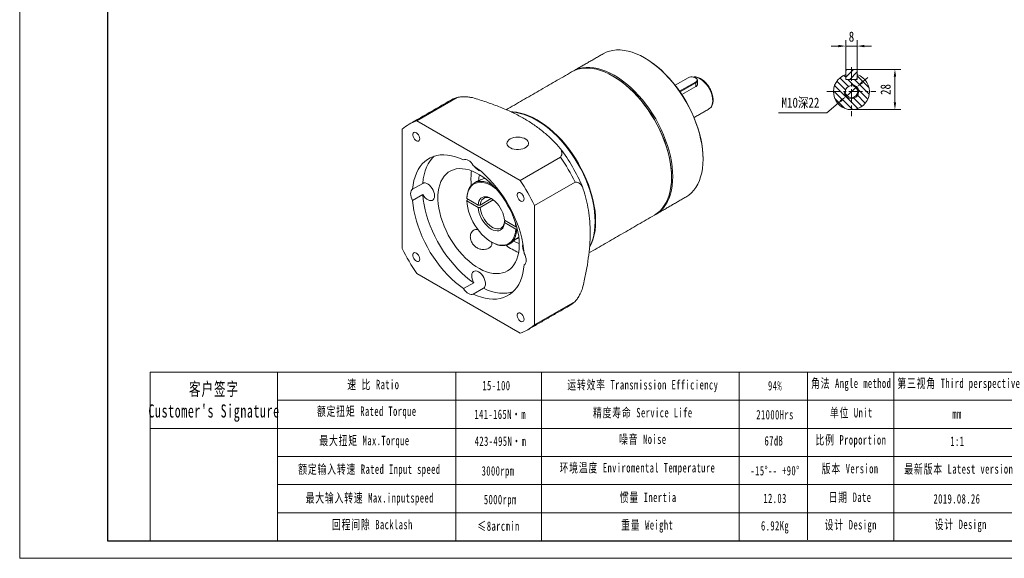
# Model space of a CAD drawing. Header units: millimetres. Extents: x -141 to 886, y -130 to 595.
# Tile 1 of 3: x -141 to 544, y -130 to 244. Entities that reach past the tile are written whole.
import ezdxf

# ---------------------------------------------------------------- set-up
doc = ezdxf.new("R2010")
doc.units = ezdxf.units.MM
doc.header["$LTSCALE"] = 1.5
doc.linetypes.add('CENTER', pattern=[10.16, 6.35, -1.27, 1.27, -1.27])
doc.layers.get('0').update_dxf_attribs({"lineweight": 18})
for name, color, linetype, lineweight in [('3中心线层', 1, 'CENTER', 18), ('5剖面线层', 2, 'Continuous', 18), ('7标注层', 4, 'Continuous', 18), ('SLD-0', 7, 'Continuous', 18)]:
    doc.layers.add(name, color=color, linetype=linetype, lineweight=lineweight)
doc.styles.add('TH_GBDIM', font='txt', dxfattribs={"width": 0.8})
doc.styles.add('标准', font='txt', dxfattribs={"width": 0.667})
doc.dimstyles.new('TH_GBDIM', dxfattribs={"dimscale": 2, "dimtxt": 3.5, "dimasz": 2.5, "dimexe": 2, "dimexo": 0, "dimgap": 1.5, "dimtad": 1, "dimdec": 1, "dimdsep": 46, "dimtxsty": 'TH_GBDIM', "dimcen": 2.5, "dimdle": 5, "dimclrd": 4, "dimclre": 4, "dimclrt": 3, "dimadec": 0, "dimazin": 2, "dimtfac": 0.714286, "dimtdec": 1, "dimtmove": 0, "dimatfit": 3, "dimfxl": 1, "dimtolj": 1, "dimarcsym": 0})

# ---------------------------------------------------------------- blocks, each defined once
blk = doc.blocks.new('*X3')
at = {"layer": '7标注层', "transparency": 16777216}
for points in [[(444.35, 201.34), (445.44, 200.08), (441.11, 197.44)], [(429.22, 188.26), (430.31, 186.99), (433.55, 190.9)]]:
    blk.add_hatch(color=4, dxfattribs=at).paths.add_polyline_path(points, flags=0)
at = {"layer": '7标注层', "color": 4, "transparency": 16777216}
for p, q in [((444.89, 200.71), (448.67, 203.98)), ((441.11, 197.44), (433.55, 190.9)), ((420.28, 179.42), (429.77, 187.62)), ((386.54, 179.42), (420.28, 179.42))]:
    blk.add_line(p, q, dxfattribs=at)
at = {"layer": '7标注层', "color": 3, "transparency": 16777216, "insert": (401.91, 186.19), "char_height": 7, "width": 54.5689, "attachment_point": 5, "style": 'TH_GBDIM'}
blk.add_mtext('M10深22', dxfattribs=at)
blk = doc.blocks.new('*X4')
at = {"layer": '7标注层', "transparency": 16777216}
for points in [[(466.73, 204.67), (468.4, 204.67), (467.57, 209.67)], [(466.73, 186.67), (468.4, 186.67), (467.57, 181.67)]]:
    blk.add_hatch(color=4, dxfattribs=at).paths.add_polyline_path(points, flags=0)
at = {"layer": '7标注层', "color": 4, "transparency": 16777216}
for p, q in [((441.33, 209.67), (471.57, 209.67)), ((467.57, 204.67), (467.57, 186.67)), ((437.33, 181.67), (471.57, 181.67))]:
    blk.add_line(p, q, dxfattribs=at)
at = {"layer": '7标注层', "color": 3, "transparency": 16777216, "insert": (461.07, 195.67), "char_height": 7, "width": 14.1867, "attachment_point": 5, "rotation": 90, "style": 'TH_GBDIM'}
blk.add_mtext('28', dxfattribs=at)
blk = doc.blocks.new('*X5')
at = {"layer": '7标注层', "transparency": 16777216}
for points in [[(428.33, 226.71), (428.33, 225.04), (433.33, 225.87)], [(446.33, 226.71), (446.33, 225.04), (441.33, 225.87)]]:
    blk.add_hatch(color=4, dxfattribs=at).paths.add_polyline_path(points, flags=0)
at = {"layer": '7标注层', "color": 4, "transparency": 16777216}
for p, q in [((428.33, 225.87), (423.33, 225.87)), ((433.33, 209.67), (433.33, 229.87)), ((433.33, 225.87), (441.33, 225.87)), ((441.33, 209.67), (441.33, 229.87)), ((446.33, 225.87), (451.33, 225.87))]:
    blk.add_line(p, q, dxfattribs=at)
at = {"layer": '7标注层', "color": 3, "transparency": 16777216, "insert": (437.33, 232.37), "char_height": 7, "width": 6.3467, "attachment_point": 5, "style": 'TH_GBDIM'}
blk.add_mtext('8', dxfattribs=at)

msp = doc.modelspace()

# ---------------------------------------------------------------- hatches: boundary and pattern name
at = {"layer": '5剖面线层'}
h = msp.add_hatch(dxfattribs=at)
h.set_pattern_fill('ANSI31', color=256, style=0, pattern_type=0)
h.set_pattern_definition([(135, (0, 0), (-2.245064, -2.245064), [])])
edge = h.paths.add_edge_path(flags=0)
edge.add_line((433.329131, 202.668695), (433.329131, 206.011415))
edge.add_arc((437.329131, 194.168695), 12.5, 108.662925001, 431.337074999)
edge.add_line((441.329131, 206.011415), (441.329131, 202.668695))
edge.add_line((441.329131, 202.668695), (433.329131, 202.668695))
edge = h.paths.add_edge_path(flags=0)
edge.add_arc((437.329131, 194.168695), 4.25, 180, 360, ccw=False)
edge.add_arc((437.329131, 194.168695), 4.25, 0, 180, ccw=False)
h = msp.add_hatch(dxfattribs=at)
h.set_pattern_fill('ANSI31', color=256, style=0, pattern_type=0)
h.paths.add_polyline_path([(441.329131, 206.011415), (441.329131, 209.668695), (437.329131, 209.668695), (437.329131, 202.668695), (440.929131, 202.668695), (441.329131, 203.068695)], flags=0)
h.paths.add_polyline_path([(437.329131, 209.668695), (433.329131, 209.668695), (433.329131, 203.068695), (433.729131, 202.668695), (437.329131, 202.668695)], flags=0)

# ---------------------------------------------------------------- linework, layer by layer
at = {"color": 7, "linetype": 'Continuous', "lineweight": 15}
for p, q in [((441.329131, 209.668695), (433.329131, 209.668695)), ((433.329131, 209.668695), (433.329131, 203.068695)), ((433.329131, 202.668695), (433.329131, 206.011415)), ((441.329131, 203.068695), (441.329131, 209.668695)), ((441.329131, 206.011415), (441.329131, 202.668695)), ((323.885422, 203.807433), (314.84202, 198.586788)), ((317.886549, 194.466218), (328.976591, 200.868363)), ((329.259433, 200.378466), (318.210147, 193.999849)), ((328.976591, 200.868363), (329.259433, 200.378466)), ((329.259433, 200.378466), (329.259433, 197.718763)), ((330.431006, 202.011282), (330.431006, 199.275338)), ((433.729131, 202.668695), (433.329131, 203.068695)), ((433.329131, 202.668695), (441.329131, 202.668695)), ((440.929131, 202.668695), (433.729131, 202.668695)), ((441.329131, 203.068695), (440.929131, 202.668695)), ((329.259433, 197.718763), (319.498097, 192.083664)), ((135.250323, 173.86884), (163.421859, 190.131922)), ((207.100863, 132.390407), (135.250323, 173.86884)), ((125.213653, 168.072912), (125.213653, 85.102563)), ((235.272398, 148.653488), (207.100863, 132.390407)), ((334.20918, 147.636498), (334.20918, 147.228294)), ((139.501185, 130.383569), (132.430118, 126.301529)), ((182.220584, 133.942809), (182.337993, 134.092759)), ((217.137534, 115.006385), (245.30907, 131.269467)), ((312.288869, 134.982172), (312.288869, 134.573967)), ((132.430118, 118.541991), (139.501185, 122.62403)), ((170.129366, 118.619289), (171.190255, 119.231727)), ((177.92034, 115.346532), (170.129666, 119.843992)), ((170.129666, 118.210911), (177.92034, 113.71345)), ((179.336832, 115.345218), (187.086869, 119.819219)), ((188.431703, 118.962494), (179.336832, 113.712136)), ((217.137534, 32.036036), (217.137534, 115.006385)), ((196.248368, 103.949315), (196.955703, 104.35765)), ((204.041315, 100.267214), (196.250644, 104.764673)), ((196.250644, 103.131591), (204.041315, 98.634132)), ((205.111776, 98.843545), (204.748723, 98.633959)), ((203.603515, 91.53774), (206.193533, 93.032926)), ((135.250323, 67.718539), (207.100863, 26.240105)), ((174.886863, 61.334238), (167.815797, 57.252198)), ((174.53539, 53.37306), (181.606457, 57.455099)), ((245.30907, 48.299117), (217.137534, 32.036036))]:
    msp.add_line(p, q, dxfattribs=at)
for p, q in [((38.571363, -0.823571), (38.571363, -118.148248)), ((162.410733, -0.823571), (162.410733, -118.148248))]:
    msp.add_line(p, q)
for points in [[(334.20918, 147.228294), (334.105588, 150.637549), (333.795335, 154.149039), (333.280005, 157.744868), (332.562218, 161.406717), (331.64564, 165.11592), (330.534939, 168.853578), (329.235773, 172.600646), (327.754764, 176.338027), (326.099457, 180.04668), (324.278292, 183.707703), (322.300541, 187.302444), (320.176287, 190.812581), (317.916354, 194.22023), (315.53226, 197.508026), (313.036152, 200.659212), (310.440749, 203.657735), (307.75928, 206.488314), (305.005402, 209.136522), (302.193156, 211.588868), (299.336868, 213.832854), (296.451095, 215.857042), (293.550541, 217.651123), (290.649987, 219.20595), (287.764212, 220.513606), (284.907925, 221.567419), (282.095678, 222.362024), (279.341802, 222.893375), (276.660331, 223.158756), (274.064929, 223.156821), (271.56882, 222.887579), (269.184726, 222.3524), (266.924793, 221.554014), (264.802877, 220.497837)], [(293.910645, 217.443173), (296.779427, 215.668477), (299.640106, 213.661888), (302.471557, 211.437416), (305.25935, 209.006396), (307.989278, 206.381213), (310.647432, 203.575251), (313.220266, 200.6028), (315.69467, 197.479015), (318.058034, 194.21981), (320.298312, 190.841792), (322.404095, 187.362178), (324.364646, 183.798696), (326.16998, 180.169508), (327.810893, 176.493102), (329.279021, 172.788222), (330.566892, 169.073736), (331.667936, 165.368578), (332.576543, 161.691629), (333.288082, 158.061627), (333.798933, 154.497064), (334.106489, 151.016108), (334.20918, 147.636498)], [(300.377893, 108.247891), (300.38023, 108.24924), (302.357981, 109.560519), (304.179146, 111.118866), (305.834453, 112.916342), (307.315462, 114.943788), (308.614628, 117.190871), (309.725329, 119.64614), (310.641907, 122.297086), (311.359694, 125.130195), (311.875024, 128.131037), (312.185277, 131.284317), (312.288869, 134.573967), (312.185277, 137.983222), (311.875024, 141.494713), (311.359694, 145.090542), (310.641907, 148.752391), (309.725329, 152.461594), (308.614628, 156.199252), (307.315462, 159.94632), (305.834453, 163.683701), (304.179146, 167.392353), (302.357981, 171.053376), (300.38023, 174.648118), (298.255976, 178.158255), (295.996043, 181.565904), (293.611949, 184.853699), (291.115841, 188.004886), (288.520438, 191.003409), (285.838969, 193.833988), (283.085091, 196.482195), (280.272845, 198.934541), (277.416557, 201.178528), (274.530784, 203.202716), (271.63023, 204.996797), (268.729676, 206.551624), (265.843901, 207.85928), (262.987614, 208.913093), (260.175367, 209.707698), (257.421491, 210.239049), (254.74002, 210.504429), (252.144617, 210.502494), (249.648509, 210.233253), (247.264415, 209.698074), (245.004482, 208.899688), (242.882566, 207.84351)], [(243.345859, 208.102479), (243.79947, 208.372827), (245.923722, 209.430353), (248.183655, 210.22874), (250.567749, 210.763919), (253.063857, 211.03316), (255.65926, 211.035095), (258.340731, 210.769715), (261.094607, 210.238363), (263.906854, 209.443759), (266.763141, 208.389946), (269.648916, 207.08229), (272.54947, 205.527463), (275.450024, 203.733382), (278.335797, 201.709194), (281.192085, 199.465207), (284.004331, 197.012861), (286.758209, 194.364654), (289.439678, 191.534075), (292.035081, 188.535552), (294.531189, 185.384365), (296.915283, 182.096569), (299.175216, 178.688921), (301.299469, 175.178784), (303.277221, 171.584042), (305.098386, 167.923019), (306.753693, 164.214367), (308.234702, 160.476986), (309.533868, 156.729918), (310.644569, 152.99226), (311.561147, 149.283057), (312.278934, 145.621208), (312.794264, 142.025379), (313.104517, 138.513888), (313.208109, 135.104633), (313.104517, 131.814983), (312.794264, 128.661703), (312.278934, 125.660861), (311.561147, 122.827752), (310.644569, 120.176806), (309.533868, 117.721537), (308.234702, 115.474454), (306.753693, 113.447008), (305.098386, 111.649532), (303.277221, 110.091185), (301.299469, 108.779906), (300.833839, 108.519588)], [(271.990334, 204.788847), (274.859116, 203.014151), (277.719795, 201.007561), (280.551246, 198.78309), (283.339039, 196.35207), (286.068967, 193.726887), (288.727121, 190.920925), (291.299954, 187.948474), (293.774359, 184.824688), (296.137722, 181.565484), (298.378001, 178.187466), (300.483784, 174.707852), (302.444335, 171.14437), (304.249668, 167.515181), (305.890582, 163.838776), (307.35871, 160.133896), (308.64658, 156.419409), (309.747625, 152.714251), (310.656232, 149.037303), (311.367771, 145.4073), (311.878622, 141.842737), (312.186178, 138.361782), (312.288869, 134.982172)], [(328.976591, 200.868363), (329.590648, 201.341903), (329.948736, 201.896138), (330.021834, 202.486158), (329.804023, 203.064166), (329.312952, 203.583336), (328.588403, 204.001609), (327.689076, 204.285099), (326.687827, 204.410839), (325.665772, 204.36864), (324.705707, 204.16192), (323.885422, 203.807433)], [(340.926698, 187.844597), (340.823109, 189.462453), (340.514775, 191.161985), (340.008921, 192.90336), (339.317405, 194.645762), (338.456433, 196.34835), (337.446189, 197.971216), (336.310348, 199.476323), (335.075538, 200.828391), (333.770698, 201.99573), (332.426413, 202.950977), (331.074194, 203.671744), (329.745734, 204.141135), (328.472172, 204.348147), (327.508607, 204.320845)], [(329.259894, 203.643833), (329.63317, 203.395103), (330.178806, 202.818248), (330.420815, 202.176016), (330.339592, 201.520436), (329.941722, 200.904624), (329.259433, 200.378466)], [(200.837726, 180.099207), (202.01509, 180.066975), (204.696561, 179.801594), (207.450437, 179.270243), (210.262684, 178.475639), (213.118971, 177.421826), (216.004745, 176.11417), (218.905299, 174.559342), (221.805853, 172.765261), (224.691627, 170.741073), (227.547915, 168.497087), (230.360161, 166.044741), (233.114039, 163.396534), (235.795508, 160.565955), (238.390911, 157.567431), (240.887018, 154.416245), (243.271113, 151.128449), (245.531045, 147.7208), (247.655299, 144.210663), (249.633051, 140.615922), (251.454216, 136.954899), (253.109523, 133.246246), (254.590532, 129.508865), (255.889698, 125.761797), (257.000399, 122.02414), (257.916977, 118.314936), (258.634764, 114.653087), (259.150093, 111.057259), (259.460347, 107.545768), (259.563939, 104.136513), (259.460347, 100.846862), (259.150093, 97.693583), (258.634764, 94.69274), (257.916977, 91.859632), (257.000399, 89.208686), (255.889698, 86.753417), (255.368647, 85.787131)], [(201.203372, 179.881765), (201.661535, 179.862873), (204.343007, 179.597492), (207.096882, 179.066141), (209.90913, 178.271536), (212.765417, 177.217723), (215.651191, 175.910067), (218.551745, 174.35524), (221.452299, 172.561159), (224.338073, 170.536971), (227.194361, 168.292985), (230.006607, 165.840638), (232.760484, 163.192431), (235.441954, 160.361852), (238.037357, 157.363329), (240.533464, 154.212143), (242.917559, 150.924347), (245.177491, 147.516698), (247.301745, 144.006561), (249.279497, 140.41182), (251.100662, 136.750797), (252.755969, 133.042144), (254.236977, 129.304763), (255.536143, 125.557695), (256.646845, 121.820037), (257.563423, 118.110834), (258.28121, 114.448985), (258.796539, 110.853156), (259.106793, 107.341666), (259.210385, 103.93241), (259.106793, 100.64276), (258.796539, 97.48948), (258.28121, 94.488638), (257.563423, 91.655529), (256.646845, 89.004584), (255.536143, 86.549314), (255.388424, 86.265315)], [(137.329757, 161.453422), (137.222946, 162.333392), (136.912006, 163.258494), (136.424565, 164.146527), (135.803933, 164.918588), (135.105256, 165.506073), (134.390616, 165.856785), (133.723513, 165.939553), (133.163218, 165.747034), (132.759517, 165.296329), (132.548282, 164.627485), (132.548282, 163.799931), (132.759517, 162.887201), (133.163218, 161.97039), (133.723513, 161.130967), (134.390616, 160.443518), (135.105256, 159.969121), (135.803933, 159.749931), (136.424565, 159.805425), (136.912006, 160.130674), (137.222946, 160.696769), (137.329757, 161.453422)], [(200.166967, 161.293703), (199.207982, 160.614752), (198.505371, 159.838257), (198.087909, 158.99601), (197.972677, 158.122491), (198.164398, 157.253463), (198.655224, 156.424501), (199.425055, 155.669546), (200.442382, 155.019507), (201.665552, 154.500995), (203.044487, 154.135238), (204.522729, 153.937206), (206.039766, 153.915015), (207.533492, 154.069568), (208.942746, 154.394537), (210.209835, 154.876621), (211.282886, 155.49608), (212.117971, 156.227555), (212.680895, 157.0411), (212.948614, 157.903408), (212.910174, 158.779175), (212.56714, 159.632549), (211.93356, 160.428589), (211.035371, 161.134709), (209.909347, 161.721999), (208.601588, 162.166415), (207.165629, 162.449763), (205.660265, 162.560441), (204.147122, 162.493919), (202.688148, 162.252923), (201.343075, 161.847315), (200.166967, 161.293703)], [(167.815797, 146.735885), (164.977012, 147.968487), (162.171761, 148.941877), (159.415219, 149.650796), (156.7223, 150.091405), (154.107571, 150.261319), (151.585178, 150.159621), (149.168766, 149.786859), (146.871409, 149.145054), (144.705534, 148.237673), (142.682858, 147.069626), (140.814325, 145.647236), (139.110042, 143.978194), (137.57923, 142.07153), (136.23017, 139.937559), (135.07016, 137.587827), (134.105477, 135.035042), (133.341336, 132.293019), (132.781876, 129.376588), (132.430118, 126.301529)], [(147.441524, 149.332946), (146.181108, 148.060234), (144.650297, 146.153569), (143.301237, 144.019599), (142.141226, 141.669867), (141.176543, 139.117082), (140.412402, 136.375058), (139.852942, 133.458627), (139.501185, 130.383569)], [(174.53539, 142.856746), (173.813921, 143.951505), (172.992216, 144.929629), (172.101493, 145.753955), (171.175594, 146.393163), (170.249693, 146.822976), (169.358971, 147.027057), (168.537265, 146.997653), (167.815797, 146.735885)], [(322.298204, 120.902217), (322.300541, 120.903567), (324.278292, 122.214845), (326.099457, 123.773192), (327.754764, 125.570668), (329.235773, 127.598115), (330.534939, 129.845197), (331.64564, 132.300467), (332.562218, 134.951412), (333.280005, 137.784521), (333.795335, 140.785364), (334.105588, 143.938643), (334.20918, 147.228294)], [(206.530932, 87.80835), (206.426229, 90.676545), (206.112893, 93.644393), (205.593246, 96.68992), (204.871134, 99.79058), (203.951903, 102.923416), (202.842361, 106.065233), (201.550721, 109.192769), (200.086547, 112.28287), (198.460674, 115.312662), (196.685149, 118.259706), (194.773107, 121.102188), (192.738713, 123.819061), (190.597021, 126.390214), (188.363894, 128.796606), (186.055861, 131.020425), (183.690012, 133.045203), (181.283863, 134.855953), (178.855226, 136.439267), (176.422085, 137.783421), (174.002452, 138.878466), (171.614242, 139.716294), (169.275135, 140.290701), (167.002451, 140.597435), (164.813015, 140.634225), (162.723037, 140.400801), (160.74799, 139.898887), (158.902497, 139.132201), (157.200222, 138.106419), (155.653767, 136.829136), (154.274582, 135.309809), (153.072878, 133.559684), (152.057553, 131.591722), (151.236121, 129.42049), (150.614666, 127.062065), (150.197789, 124.533907), (149.988577, 121.854733), (149.988577, 119.044381), (150.197789, 116.123656), (150.614666, 113.114182), (151.236121, 110.03824), (152.057553, 106.918604), (153.072878, 103.778371), (154.274582, 100.64079), (155.653767, 97.529088), (157.200222, 94.466306), (158.902497, 91.475119), (160.74799, 88.577673), (162.723037, 85.79542), (164.813015, 83.148955), (167.002451, 80.657877), (169.275135, 78.340625), (171.614242, 76.21436), (174.002452, 74.29482), (176.422085, 72.596213), (178.855226, 71.131125), (181.283863, 69.910393), (183.690012, 68.94306), (186.055861, 68.23629), (188.363894, 67.795309), (190.597021, 67.623387), (192.738713, 67.721798), (194.773107, 68.089808), (196.685149, 68.724695), (198.460674, 69.621759), (200.086547, 70.774358), (201.550721, 72.17396), (202.842361, 73.810201), (203.951903, 75.670968), (204.871134, 77.742482), (205.593246, 80.00941), (206.112893, 82.454965), (206.426229, 85.061043), (206.530932, 87.80835)], [(209.921066, 81.566957), (209.569314, 85.048143), (209.009852, 88.610514), (208.245708, 92.234797), (207.281025, 95.901382), (206.121017, 99.590432), (204.771954, 103.281996), (203.241144, 106.956097), (201.536862, 110.592862), (199.668329, 114.172614), (197.645652, 117.675994), (195.479778, 121.084039), (193.182422, 124.378316), (190.766009, 127.541008), (188.243617, 130.554999), (185.628887, 133.403987), (182.935967, 136.072558), (180.179426, 138.546273), (177.374174, 140.811758), (174.53539, 142.856746)], [(139.501185, 130.383569), (140.294473, 130.670326), (141.206904, 130.67613), (142.196617, 130.400717), (143.218202, 129.856721), (144.22479, 129.069101), (145.170199, 128.073994), (146.011053, 126.917054), (146.708771, 125.651364), (147.231346, 124.334991), (147.554799, 123.028333), (147.664292, 121.791338), (147.554799, 120.680761), (147.231346, 119.747554), (146.708771, 119.034533), (146.011053, 118.574412), (145.170199, 118.388301), (144.22479, 118.48474), (143.218202, 118.859302), (142.196617, 119.494804), (141.206904, 120.362087), (140.294473, 121.421363), (139.501185, 122.62403)], [(170.129366, 120.25237), (170.309748, 122.323443), (170.6945, 124.240841), (171.279031, 125.981688), (172.056367, 127.525213), (173.017234, 128.853002), (174.150167, 129.949213), (175.44165, 130.800765), (176.876274, 131.397499), (178.436922, 131.732298), (180.104974, 131.801164), (181.86053, 131.603278), (183.682642, 131.140998), (185.549572, 130.419843), (187.439046, 129.448414), (188.130258, 129.033456)], [(190.61425, 126.370598), (189.954972, 126.897355), (188.046088, 128.250081), (186.124894, 129.359163), (184.216012, 130.210386), (182.343904, 130.792844), (180.532563, 131.099069), (178.805205, 131.125139), (177.183967, 130.870717), (175.689625, 130.339067), (174.341332, 129.537), (173.156367, 128.474797), (172.149917, 127.16607), (171.33488, 125.627592), (170.721701, 123.87908), (170.31824, 121.942942), (170.129666, 119.843992)], [(132.430118, 126.301529), (131.842757, 125.80748), (131.406511, 125.110445), (131.137951, 124.236907), (131.047283, 123.220054), (131.137951, 122.098517), (131.406511, 120.914907), (131.842757, 119.714193), (132.430118, 118.541991)], [(209.829755, 119.600063), (209.722945, 120.480034), (209.412006, 121.405135), (208.924562, 122.29317), (208.303934, 123.065228), (207.605255, 123.652714), (206.890618, 124.003424), (206.223513, 124.086194), (205.663218, 123.893675), (205.25952, 123.442968), (205.048285, 122.774124), (205.048285, 121.94657), (205.25952, 121.03384), (205.663218, 120.11703), (206.223513, 119.277608), (206.890618, 118.590157), (207.605255, 118.115763), (208.303934, 117.896571), (208.924562, 117.952067), (209.412006, 118.277315), (209.722945, 118.843411), (209.829755, 119.600063)], [(132.430118, 118.541991), (132.781876, 115.060802), (133.341336, 111.498432), (134.105477, 107.87415), (135.07016, 104.207567), (136.23017, 100.518514), (137.57923, 96.826952), (139.110042, 93.15285), (140.814325, 89.516086), (142.682858, 85.936331), (144.705534, 82.432955), (146.871409, 79.024909), (149.168766, 75.730631), (151.585178, 72.56794), (154.107571, 69.553949), (156.7223, 66.704961), (159.415219, 64.036391), (162.171761, 61.562671), (164.977012, 59.297191), (167.815797, 57.252198)], [(139.501185, 122.62403), (139.852942, 119.142842), (140.412402, 115.580471), (141.176543, 111.95619), (142.141226, 108.289607), (143.301237, 104.600553), (144.650297, 100.908992), (146.181108, 97.23489), (147.885391, 93.598126), (149.753924, 90.01837), (151.7766, 86.514994), (153.942475, 83.106949), (156.239833, 79.812671), (158.656244, 76.64998), (161.178637, 73.635988), (163.793366, 70.787), (166.486286, 68.11843), (169.242827, 65.644711), (172.048078, 63.37923), (174.886863, 61.334238)], [(170.129666, 118.210911), (170.31824, 115.894239), (170.721701, 113.492274), (171.33488, 111.035801), (172.149917, 108.556301), (173.156367, 106.085551), (174.341332, 103.655216), (175.689625, 101.296443), (177.183967, 99.039464), (178.805205, 96.913201), (180.532563, 94.944904), (182.343904, 93.1598), (184.216012, 91.580768), (186.124894, 90.228043), (188.046088, 89.118962), (189.954972, 88.267737), (191.827079, 87.685279), (193.638419, 87.379054), (195.365776, 87.352987), (196.987015, 87.607407), (198.481358, 88.139056), (199.829651, 88.941123), (201.014615, 90.003327), (202.021066, 91.312053), (202.836102, 92.850532), (203.449281, 94.599045), (203.852742, 96.535183), (204.041315, 98.634132)], [(177.92034, 115.346532), (178.127642, 116.792865), (178.53446, 118.070953), (179.131735, 119.152329), (179.906162, 120.01291), (180.840493, 120.633525), (181.913919, 121.000354), (183.102529, 121.105226), (184.379851, 120.945805), (185.717437, 120.525641), (187.085492, 119.854092), (188.453547, 118.946118), (189.791131, 117.821939), (191.068453, 116.506596), (192.257064, 115.029384), (193.330489, 113.423204), (194.26482, 111.723833), (195.039249, 109.969117), (195.636522, 108.198143), (196.043342, 106.450351), (196.250644, 104.764673)], [(187.447557, 119.636841), (187.129029, 119.79882), (185.818121, 120.316629), (184.555514, 120.573439), (183.372094, 120.562967), (182.296811, 120.285469), (181.355969, 119.747734), (180.572583, 118.962916), (179.965817, 117.950214), (179.550514, 116.7344), (179.336832, 115.345218)], [(196.250644, 103.131591), (196.043342, 101.685259), (195.636522, 100.407171), (195.039249, 99.325794), (194.26482, 98.465215), (193.330489, 97.844599), (192.257064, 97.47777), (191.068453, 97.372898), (189.791131, 97.532319), (188.453547, 97.952483), (187.085492, 98.624031), (185.717437, 99.532006), (184.379851, 100.656185), (183.102529, 101.971528), (181.913919, 103.448741), (180.840493, 105.05492), (179.906162, 106.754292), (179.131735, 108.509006), (178.53446, 110.279981), (178.127642, 112.027772), (177.92034, 113.71345)], [(179.336832, 113.712136), (179.550514, 112.076243), (179.965817, 110.380931), (180.572583, 108.667672), (181.355969, 106.978375), (182.296811, 105.354367), (183.372094, 103.835374), (184.555514, 102.458554), (185.818121, 101.257589), (187.129029, 100.261856), (188.45617, 99.495713), (189.767078, 98.977904), (191.029685, 98.721095), (192.213105, 98.731567), (193.288388, 99.009065), (194.22923, 99.5468), (195.012616, 100.331618), (195.619382, 101.34432), (196.034686, 102.560133), (196.248368, 103.949315)], [(204.041315, 100.267214), (203.852742, 102.583886), (203.685698, 103.727731)], [(204.748723, 98.633959), (204.568343, 96.562886), (204.18359, 94.645489), (203.59906, 92.904641), (202.821725, 91.361115), (201.860858, 90.033326), (200.727925, 88.937116), (199.43644, 88.085564), (198.001816, 87.48883), (196.441169, 87.154031), (194.773116, 87.085164), (193.017562, 87.283051), (191.195449, 87.74533), (189.328519, 88.466485), (187.439046, 89.437914), (187.43623, 89.43954)], [(202.487756, 90.178037), (204.498162, 89.247643), (206.524244, 88.522356)], [(137.329757, 77.733098), (137.222946, 78.613068), (136.912006, 79.53817), (136.424565, 80.426203), (135.803933, 81.198264), (135.105256, 81.785749), (134.390616, 82.136461), (133.723513, 82.21923), (133.163218, 82.02671), (132.759517, 81.576005), (132.548282, 80.907161), (132.548282, 80.079607), (132.759517, 79.166877), (133.163218, 78.250066), (133.723513, 77.410643), (134.390616, 76.723194), (135.105256, 76.248797), (135.803933, 76.029607), (136.424565, 76.085101), (136.912006, 76.41035), (137.222946, 76.976445), (137.329757, 77.733098)], [(209.921066, 73.807419), (210.50843, 74.301467), (210.944676, 74.998502), (211.213236, 75.872039), (211.303904, 76.888892), (211.213236, 78.010429), (210.944676, 79.194039), (210.50843, 80.394753), (209.921066, 81.566957)], [(174.886863, 61.334238), (174.241959, 62.622593), (173.78079, 63.942463), (173.524517, 65.233288), (173.484895, 66.435852), (173.663745, 67.494975), (174.052859, 68.362067), (174.634385, 68.997346), (175.381644, 69.371664), (176.260349, 69.467847), (177.230186, 69.281484), (178.24666, 68.821123), (179.263133, 68.107889), (180.232971, 67.174501), (181.111676, 66.063786), (181.858933, 64.826703), (182.44046, 63.520008), (182.829574, 62.203654), (183.008424, 60.938035), (182.968803, 59.781217), (182.71253, 58.786279), (182.251361, 57.998864), (181.606457, 57.455099)], [(174.53539, 53.37306), (177.374174, 52.140461), (180.179426, 51.167067), (182.935967, 50.458152), (185.628887, 50.017543), (188.243617, 49.847629), (190.766009, 49.949328), (193.182422, 50.322089), (195.479778, 50.963894), (197.645652, 51.871275), (199.668329, 53.039318), (201.536862, 54.461712), (203.241144, 56.130753), (204.771954, 58.037418), (206.121017, 60.171387), (207.281025, 62.521122), (208.245708, 65.073906), (209.009852, 67.815927), (209.569314, 70.732357), (209.921066, 73.807419)], [(167.815797, 57.252198), (168.537265, 56.15744), (169.358971, 55.179319), (170.249693, 54.354993), (171.175594, 53.715782), (172.101493, 53.285972), (172.992216, 53.081891), (173.813921, 53.111292), (174.53539, 53.37306)], [(181.606457, 57.455099), (184.44524, 56.222501), (187.250493, 55.249107), (190.007033, 54.540192), (192.699954, 54.099583), (195.314684, 53.929668), (197.837075, 54.031367), (200.253488, 54.404128), (201.980727, 54.858039)], [(209.829755, 35.879739), (209.722945, 36.75971), (209.412006, 37.684811), (208.924562, 38.572846), (208.303934, 39.344904), (207.605255, 39.93239), (206.890618, 40.2831), (206.223513, 40.36587), (205.663218, 40.173351), (205.25952, 39.722644), (205.048285, 39.0538), (205.048285, 38.226246), (205.25952, 37.313516), (205.663218, 36.396707), (206.223513, 35.557284), (206.890618, 34.869834), (207.605255, 34.395439), (208.303934, 34.176248), (208.924562, 34.231744), (209.412006, 34.556991), (209.722945, 35.123087), (209.829755, 35.879739)]]:
    msp.add_lwpolyline(points, dxfattribs=at)
msp.add_circle((437.329131, 194.168695), 4.25, dxfattribs=at)
for centre, radius, start, end in [((437.329131, 194.168695), 12.5, 108.662924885, 71.337075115), ((172.018547, 163.623127), 27.867889, 107.967655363, 119.962310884), ((334.804456, 187.167256), 6.159597, 304.998839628, 6.313308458), ((143.798411, 147.478228), 27.74048, 107.947468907, 132.063269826), ((127.358316, 74.759249), 134.144972, 23.403347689, 36.596658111), ((117.211758, 68.901784), 142.473328, 25.960402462, 34.039606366), ((210.156668, 133.531683), 37.21137, 171.355032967, 186.882056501), ((181.957578, 146.306769), 7.755679, 210.837995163, 253.987193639), ((202.50844, 131.038809), 24.249695, 167.148271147, 176.947517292), ((89.040222, 52.638703), 142.473328, 25.960402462, 34.039606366), ((196.254442, 96.432468), 8.829905, 304.278851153, 326.335058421), ((253.311257, 147.470394), 142.473656, 205.960404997, 214.039590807), ((219.332403, 116.482204), 36.544874, 232.970079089, 248.782074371), ((216.622616, 86.268843), 7.757371, 166.032167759, 209.14306205), ((226.724031, 68.888111), 27.736444, 300.003630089, 312.07157554), ((198.552764, 52.630734), 27.740499, 287.947481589, 312.063270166)]:
    msp.add_arc(centre, radius, start, end, dxfattribs=at)
at = {"color": 4}
msp.add_arc((437.329131, 194.168695), 5, 180, 90, dxfattribs=at)
at = {"color": 7, "linetype": 'Continuous', "lineweight": 15}
for points in [[(264.802877, 220.497837), (243.801806, 208.374176)], [(293.910645, 217.443173), (293.557149, 217.647308)], [(242.882566, 207.84351), (197.441154, 181.610742)], [(271.990334, 204.788847), (271.636837, 204.992982)], [(329.259894, 203.643833), (328.977006, 203.807194)], [(158.100481, 187.766587), (129.928945, 171.503506)], [(327.962095, 176.132029), (338.337353, 182.121538)], [(176.307412, 131.306405), (175.190041, 130.661361)], [(170.129666, 119.843992), (170.129366, 120.25237)], [(170.129366, 118.619289), (170.129666, 118.210911)], [(301.297133, 108.778557), (322.298204, 120.902217)], [(177.92034, 113.71345), (179.336832, 113.712136)], [(254.926707, 82.00948), (300.377893, 108.247891)], [(204.748723, 100.267041), (204.041315, 100.267214)], [(204.041315, 98.634132), (204.748723, 98.633959)], [(187.082734, 89.643675), (187.43623, 89.43954)], [(200.795776, 88.886715), (201.227631, 89.136262)], [(199.688049, 88.224968), (200.80542, 88.870013)], [(212.422239, 28.605443), (240.593775, 44.868525)]]:
    msp.add_open_spline(points, degree=1, dxfattribs=at)
for points, knots in [([(338.28068, 182.102788), (338.314399, 182.117303), (338.693282, 182.280398), (339.297132, 182.810878), (340.048579, 183.679278), (340.616572, 184.752383), (341.011253, 185.986275), (341.189919, 187.17765), (341.229666, 188.22318), (341.193008, 189.313055), (341.023874, 190.669855), (340.636622, 192.3221), (340.072909, 193.985342), (339.345807, 195.62596), (338.470885, 197.211331), (337.46588, 198.709687), (336.350476, 200.090787), (335.145718, 201.326454), (333.873478, 202.390643), (332.555692, 203.260471), (331.216504, 203.9112), (329.877943, 204.332633), (328.585607, 204.468991), (327.713721, 204.458022), (327.31577, 204.327517), (327.29768, 204.321585)], [0, 0, 0, 0, 0.1395189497, 1.5677015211, 2.9916039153, 4.4342576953, 5.9106531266, 7.4186047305, 8.3086286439, 9.1234556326, 10.6573680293, 12.1888874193, 13.717335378, 15.2432803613, 16.7679783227, 18.2929412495, 19.8193668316, 21.3487993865, 22.8828642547, 24.4228588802, 25.9689562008, 27.5174670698, 29.0564505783, 30.5686958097, 30.6407121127, 30.6407121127, 30.6407121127, 30.6407121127]), ([(330.403167, 199.626618), (330.382174, 199.353055), (330.336361, 198.756078), (329.842361, 198.10142), (329.397303, 197.809266), (329.259433, 197.718763)], [0, 0, 0, 0, 0.8618285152, 1.8807040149, 2.3379873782, 2.3379873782, 2.3379873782, 2.3379873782]), ([(163.421859, 190.131922), (164.403326, 190.304775), (166.19533, 190.620379), (168.9496, 190.627156), (171.493556, 190.434846), (173.139176, 190.149033), (173.953955, 190.007522)], [0, 0, 0, 0, 3.0230391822, 5.5195936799, 8.0862711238, 10.603330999, 10.603330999, 10.603330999, 10.603330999]), ([(235.056909, 154.733537), (233.444632, 156.482016), (230.220496, 159.978519), (224.72065, 165.0507), (218.576622, 169.916446), (211.77503, 174.431376), (204.372104, 178.504274), (196.432364, 182.177739), (187.934036, 185.495692), (180.355866, 188.066518), (175.629331, 189.499562), (173.953955, 190.007522)], [0, 0, 0, 0, 8.3665858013, 16.7309973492, 25.2574285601, 33.7814454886, 41.9729936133, 50.165924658, 58.5685213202, 66.9736787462, 71.5889073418, 71.5889073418, 71.5889073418, 71.5889073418]), ([(235.056909, 154.733537), (235.400833, 154.040654), (235.995833, 152.841939), (236.174531, 151.049945), (235.90684, 149.696418), (235.433527, 148.91836), (235.272398, 148.653488)], [0, 0, 0, 0, 2.2386288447, 3.8729148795, 5.5656535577, 6.4393295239, 6.4393295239, 6.4393295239, 6.4393295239]), ([(182.407966, 133.930077), (182.323661, 133.890014), (181.728145, 133.607015), (180.431578, 133.109139), (178.563794, 132.373508), (177.13368, 131.780506), (176.489845, 131.393553), (176.317056, 131.289705)], [0, 0, 0, 0, 0.2577702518, 1.8208397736, 3.4897623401, 5.7983660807, 6.6452057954, 6.6452057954, 6.6452057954, 6.6452057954]), ([(245.30907, 131.269467), (245.949515, 131.24539), (247.118869, 131.201429), (248.501872, 130.416331), (249.607288, 129.393301), (250.182549, 128.489383), (250.467372, 128.041835)], [0, 0, 0, 0, 1.8350914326, 3.3505893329, 4.9086526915, 6.4365973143, 6.4365973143, 6.4365973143, 6.4365973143]), ([(250.467372, 57.482398), (250.865122, 59.187383), (251.970311, 63.924874), (253.507837, 71.630537), (254.889867, 80.584624), (255.706118, 89.377163), (255.889812, 97.903786), (255.390671, 106.005822), (254.274864, 113.720142), (252.634956, 121.084142), (251.189968, 125.722389), (250.467372, 128.041835)], [0, 0, 0, 0, 4.6156017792, 12.8249625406, 21.032002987, 29.4219723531, 37.8103854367, 46.1583886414, 54.5085956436, 63.0504528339, 71.5946902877, 71.5946902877, 71.5946902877, 71.5946902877]), ([(179.336832, 115.345218), (178.96693, 115.345579), (178.494766, 115.346039), (178.022601, 115.346444), (177.92034, 115.346532)], [0, 0, 0, 0, 1.1097089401, 1.4164929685, 1.4164929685, 1.4164929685, 1.4164929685]), ([(196.248368, 103.949315), (196.248992, 103.735775), (196.249789, 103.4632), (196.250492, 103.190625), (196.250644, 103.131591)], [0, 0, 0, 0, 0.64062335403, 0.81772680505, 0.81772680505, 0.81772680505, 0.81772680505]), ([(185.317725, 85.274584), (184.685032, 84.989933), (183.419788, 84.420695), (181.026184, 84.309396), (178.587655, 84.824988), (176.283239, 86.025834), (174.323604, 87.88337), (173.167423, 89.906033), (172.63212, 91.735896), (172.433076, 93.508249), (172.710138, 95.399548), (173.702259, 97.117901), (175.155258, 98.088137), (176.642227, 98.404182), (177.572382, 98.23721), (177.91065, 98.176488)], [0, 0, 0, 0, 2.2301594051, 4.4598124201, 6.7050153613, 9.0168931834, 11.4766149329, 14.1768132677, 15.6618672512, 17.1463523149, 19.6022451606, 21.5869571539, 23.5809179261, 25.3747678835, 26.3999709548, 26.3999709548, 26.3999709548, 26.3999709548]), ([(187.35755, 89.484977), (187.424976, 89.175066), (187.639081, 88.190955), (187.048703, 86.762591), (186.095899, 85.744865), (185.420857, 85.336911), (185.317725, 85.274584)], [0, 0, 0, 0, 0.8967605, 2.8476266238, 4.7150694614, 5.0518259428, 5.0518259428, 5.0518259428, 5.0518259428]), ([(206.208482, 92.361356), (206.137624, 92.331858), (205.436325, 92.039911), (204.329841, 91.645922), (203.465135, 91.247045), (203.291783, 91.167081)], [0, 0, 0, 0, 0.2599148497, 2.5724375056, 3.1522850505, 3.1522850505, 3.1522850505, 3.1522850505]), ([(250.467372, 57.482398), (250.039215, 56.343657), (249.298485, 54.37359), (247.835753, 51.633713), (246.529594, 49.680492), (245.619045, 48.649943), (245.30907, 48.299117)], [0, 0, 0, 0, 3.6865816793, 6.3779295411, 9.1655396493, 10.6043105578, 10.6043105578, 10.6043105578, 10.6043105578])]:
    msp.add_open_spline(points, degree=3, knots=knots, dxfattribs=at)
at = {"layer": '3中心线层'}
for p, q in [((437.329131, 211.168695), (437.329131, 177.168695)), ((420.329131, 194.168695), (454.329131, 194.168695))]:
    msp.add_line(p, q, dxfattribs=at)
at = {"layer": '7标注层', "color": 0}
msp.add_line((-49.931777, -0.823571), (-49.931777, -118.128188), dxfattribs=at)
at = {"layer": 'SLD-0'}
for p, q in [((-49.931777, -0.823571), (873.592778, -0.823571)), ((222.078725, -0.823571), (222.078725, -118.114844)), ((359.404915, -0.823571), (359.404915, -118.128188)), ((406.870184, -0.823571), (406.870184, -117.477514)), ((466.795081, -0.823571), (466.795081, -118.128188)), ((38.571363, -20.395892), (557.611135, -20.395892)), ((-49.931777, -39.968214), (873.592778, -39.968214)), ((38.571363, -59.540535), (873.592778, -59.540535)), ((38.571363, -79.112856), (873.592778, -79.112856)), ((38.571363, -98.685177), (873.592778, -98.685177))]:
    msp.add_line(p, q, dxfattribs=at)
at = {"layer": 'SLD-0', "color": 3}
msp.add_lwpolyline([(-140.599624, -130.347373), (885.811964, -130.347373), (885.811964, 595.472249), (-140.599624, 595.472249)], close=True, dxfattribs=at)
at = {"layer": 'SLD-0', "color": 3, "lineweight": 25}
msp.add_lwpolyline([(-79.503696, -118.128188), (873.592778, -118.128188), (873.592778, 583.253063), (-79.503696, 583.253063)], close=True, dxfattribs=at)

# ---------------------------------------------------------------- texts
at = {"layer": 'SLD-0', "color": 1, "attachment_point": 2, "style": '标准'}
for s, insert, char_height, width in [("\\T1.1;客户签字\\PCustomer's Signature", (-5.527657, -8.06548), 9.13374984, 113.6247897), ('\\T1.1;速 比 Ratio', (105.131301, -6.205402), 6.52410703, 53.30789564), ('\\T1.1;运转效率 Transmission Efficiency', (292.35073, -6.405903), 6.52410703, 110.86775969), ('\\T1.1;角法 Angle method ', (437.150987, -5.330656), 6.52410703, 83.43474538), ('\\T1.1;第三视角 Third perspective', (511.974269, -5.330656), 6.52410703, 99.99098728), ('\\T1.1;\\pxqc;15-100', (190.633034, -6.957905), 6.52410703, 27.73913958), ('\\T1.1;94%', (384.243084, -7.072138), 6.524107, 83.43474538), ('\\T1.1;额定扭矩 Rated Torque', (100.545474, -24.765085), 6.52410703, 115.8337325), ('\\T1.1;141-165N·m', (193.220614, -26.904623), 6.52410703, 54.03672892), ('\\T1.1;精度寿命 Service Life', (292.35073, -25.795281), 6.52410703, 87.0233105), ('\\T1.1;21000Hrs', (384.243084, -27.180156), 6.52410703, 83.43474538), ('\\T1.1;单位 Unit', (437.18714, -25.820977), 6.52410703, 83.43474538), ('\\T1.1;mm', (510.744482, -26.744786), 6.524107, 83.43474538), ('\\T1.1;最大扭矩 Max.Torque', (98.940434, -45.157829), 6.52410703, 77.01060366), ('\\T1.1;423-495N·m', (193.452122, -45.644674), 6.52410703, 64.88521486), ('\\T1.1;噪音 Noise', (292.35073, -44.250224), 6.52410703, 57.56839557), ('\\T1.1;67dB', (383.439664, -45.39126), 6.524107, 43.05143081), ('\\T1.1;比例 Proportion', (436.948036, -44.697091), 6.52410703, 56.17687702), ('\\T1.1;1:1', (510.905227, -45.666612), 6.524107, 83.43474538), ('\\T1.1;额定输入转速 Rated Input speed', (102.379805, -65.092317), 6.52410703, 102.38507611), ('\\T1.1;3000rpm', (191.761413, -66.279073), 6.52410703, 44.95374326), ('\\T1.1;环境温度 Enviromental Temperature', (288.61044, -64.106814), 6.52410703, 109.93266192), ('\\T1.1;-15%%D-- +90%%D', (384.243084, -66.13875), 6.52410703, 55.96559852), ('\\T1.1;版本 Version', (436.411033, -64.67712), 6.52410703, 83.43474538), ('\\T1.1;最新版本 Latest version', (511.921974, -64.961755), 6.52410703, 83.43474538), ('\\T1.1;最大输入转速 Max.inputspeed ', (102.609096, -85.026793), 6.52410703, 102.97655361), ('\\T1.1;5000rpm', (193.318468, -86.199924), 6.52410703, 142.65487818), ('\\T1.1;惯量 Inertia', (296.091041, -84.664222), 6.52410703, 58.94042597), ('\\T1.1;12.03', (384.243084, -85.373998), 6.52410703, 44.12541913), ('\\T1.1;日期 Date', (436.345989, -84.584987), 6.52410703, 83.43474538), ('\\T1.1;2019.08.26', (510.615862, -85.718611), 6.52410703, 83.43474538), ('\\T1.1;设计 Design', (513.289687, -103.491595), 6.52410703, 83.43474538), ('\\T1.1;回程间隙 Backlash', (104.443427, -103.586476), 6.52410703, 83.49778437), ('\\T1.1;≤8arcmin ', (192.125468, -104.667312), 6.52410703, 50.18658944), ('\\T1.1;重量 Weight', (295.389747, -103.819982), 6.52410703, 50.73018479), ('\\T1.1;6.92Kg', (384.243084, -104.452262), 6.52410703, 43.65184581), ('\\T1.1;设计 Design', (436.88214, -103.749593), 6.52410703, 83.43474538)]:
    msp.add_mtext(s, dxfattribs=dict(at, insert=insert, char_height=char_height, width=width))

# ---------------------------------------------------------------- dimensions: what is measured, and where the dimension line sits
at = {"layer": '7标注层'}
dim = msp.add_linear_dim(base=(441.329131, 225.874409), p1=(433.329131, 209.668695), p2=(441.329131, 209.668695), dimstyle='TH_GBDIM', override={"dimdec": 5, "dimsah": 1, "dimtzin": 0}, dxfattribs=at)
dim.commit()
dim.dimension.update_dxf_attribs({"geometry": '*X5', "text_midpoint": (437.329131, 225.874409), "dimtype": 160})
dim = msp.add_linear_dim(base=(467.565052, 181.668695), p1=(441.329131, 209.668695), p2=(437.329131, 181.668695), angle=90, dimstyle='TH_GBDIM', override={"dimdec": 5, "dimsah": 1, "dimtzin": 0}, dxfattribs=at)
dim.commit()
dim.dimension.update_dxf_attribs({"geometry": '*X4', "text_midpoint": (461.065052, 195.668695)})
dim = msp.add_diameter_dim_2p(p1=(441.109992, 197.440558), p2=(433.548269, 190.896832), text='M10深22', dimstyle='TH_GBDIM', override={"dimtoh": 1, "dimdec": 0, "dimpost": '%%C<>', "dimsah": 1, "dimtzin": 0}, dxfattribs=at)
dim.commit()
dim.dimension.update_dxf_attribs({"geometry": '*X3', "text_midpoint": (428.108127, 186.189068), "dimtype": 163})

doc.saveas('drawing.dxf')
